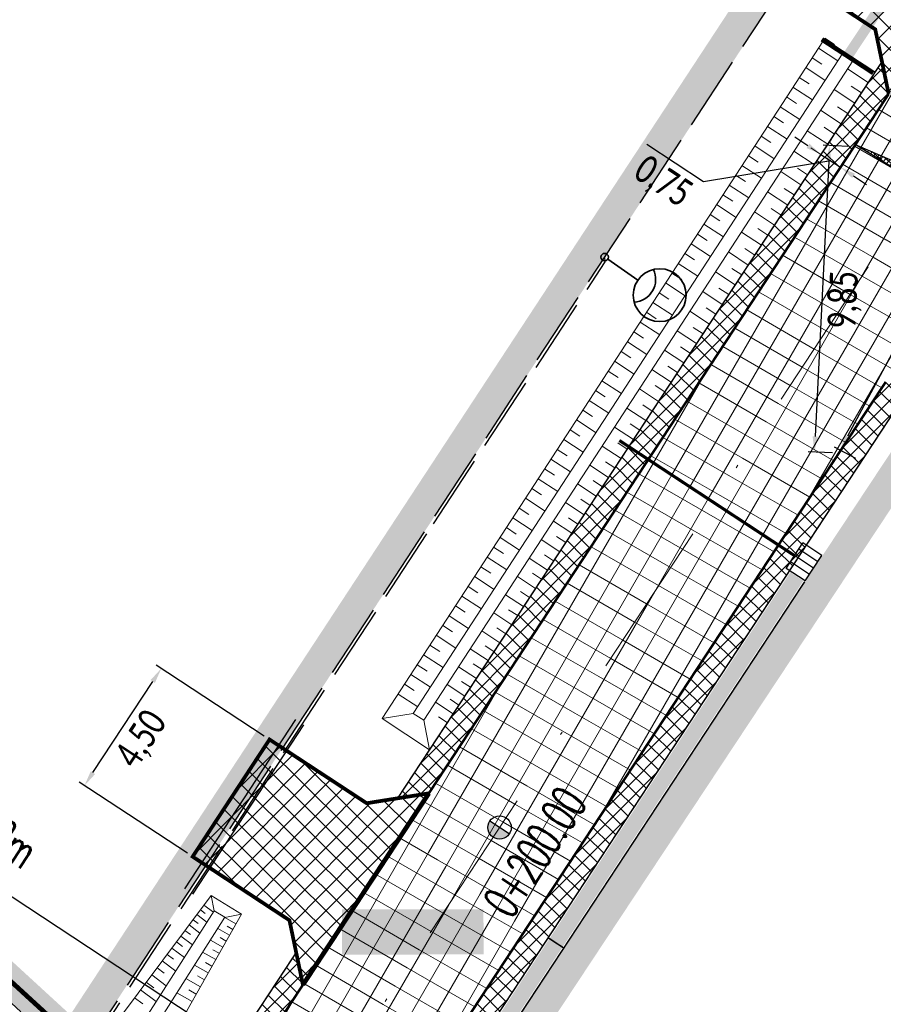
# Model space of a CAD drawing. Header units: metres. Extents: x 7443078 to 7443628, y 5636807 to 5637202.
# Tile 4 of 25: x 7443322 to 7443349, y 5636953 to 5636985. Entities that reach past the tile are written whole.
import ezdxf

# ---------------------------------------------------------------- set-up
doc = ezdxf.new("R2010")
doc.units = ezdxf.units.M
for name, pattern in [('1', [0]), ('1_OTKJ', [2, 1.5, -0.5]), ('1_OTWM', [1, 0.5, -0.5]), ('4', [2.5, 1.5, -1]), ('ACAD_ISO02W100', [15, 12, -3]), ('ACAD_ISO12W100', [21, 12, -3, 0, -3, 0, -3]), ('AUSGEZOGEN', [0]), ('CENTER2', [1.125, 0.75, -0.125, 0.125, -0.125]), ('DASHED2', [0.375, 0.25, -0.125]), ('GUZ', [1, 0.5, -0.5]), ('Os drogi', [25.4, 12.7, -6.35, 0, -6.35])]:
    doc.linetypes.add(name, pattern=pattern)
doc.layers.get('Defpoints').update_dxf_attribs({"true_color": 0x999999})
for name, color, linetype in [('_kan_deszcz', 32, 'Continuous'), ('_LINIA PODZIAŁOWA', 5, 'Continuous'), ('H_zjazdy', 21, 'Continuous'), ('K_kraweżnika_najazdowy', 7, 'Continuous'), ('K_krawędź pobocza', 7, 'Continuous'), ('K_opis osi', 7, 'Continuous'), ('K_pkt charakter', 7, 'Continuous'), ('K_pobocze', 32, 'Continuous'), ('K_Przepust', 162, 'Continuous'), ('K_rama zjazdu', 7, 'Continuous'), ('K_Skarpa', 7, 'Continuous'), ('K_spadki poprzeczne', 175, 'Continuous'), ('K_wymiar', 7, 'Continuous'), ('KRAWEDZ_JEZDNI', 2, 'Continuous')]:
    doc.layers.add(name, color=color, linetype=linetype)
for name, color, linetype, lineweight in [('ELEKTRYKA', 1, '4', 30), ('K_usuń', 1, 'Continuous', 70), ('Proj_EN_trasa', 1, 'ACAD_ISO02W100', 30), ('Rury', 5, 'Continuous', 30), ('wpusty_proj', 107, 'GUZ', 30)]:
    doc.layers.add(name, color=color, linetype=linetype, lineweight=lineweight)
doc.layers.add('H_jezdnia', color=7, linetype='Continuous', true_color=0xd4d4d4)
doc.layers.add('KRAWĘŻNIK', color=7, linetype='Continuous', lineweight=50, true_color=0x999999)
doc.styles.add('MAT', font='simplex.shx', dxfattribs={"width": 0.6})
doc.styles.add('sytuacja 500 opisy', font='calibri.ttf', dxfattribs={"width": 0.75, "height": 0.9})
doc.dimstyles.new('wymiarowanie sytuacja 500', dxfattribs={"dimtxt": 0.9, "dimasz": 0.5, "dimexe": 0.2, "dimexo": 0.2, "dimgap": 0.2, "dimtad": 4, "dimlfac": -1, "dimzin": 1, "dimtxsty": 'sytuacja 500 opisy', "dimcen": 0.5, "dimadec": 4, "dimazin": 1, "dimtfac": 1, "dimtmove": 1, "dimatfit": 3, "dimfxl": 0.2, "dimlwd": -1, "dimlwe": -1, "dimarcsym": 0})
pattern_1 = [(59.99999999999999, (0, 0), (-0.6049187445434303, 0.34925), []), (150, (0, 0), (-0.34925, -0.6049187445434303), [])]
pattern_2 = [(45.09999999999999, (0, 0), (-0.2473876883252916, 0.2465256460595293), []), (135.1, (0, 0), (-0.2465256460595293, -0.2473876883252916), [])]
pattern_3 = [(45.23201079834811, (0, 0), (-0.3381204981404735, 0.3353931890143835), []), (135.2320107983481, (0, 0), (-0.3353931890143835, -0.3381204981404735), [])]

# ---------------------------------------------------------------- blocks, each defined once
blk = doc.blocks.new('A$C741C1613')
at = {"layer": 'wpusty_proj', "linetype": 'Continuous'}
for p, q in [((5.653128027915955e-07, 0.2160873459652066), (0.2881192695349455, 1.380985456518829)), ((0.2881192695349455, 1.380985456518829), (1.161792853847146, 1.164896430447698)), ((0.1440599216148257, 0.7985364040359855), (1.017733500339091, 0.5824473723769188)), ((0.2160895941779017, 1.089760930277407), (1.089763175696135, 0.8736719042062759)), ((0.8736741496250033, -1.680105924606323e-06), (1.161792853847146, 1.164896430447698)), ((0.07203024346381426, 0.507311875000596), (0.9457038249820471, 0.2912228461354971)), ((5.653128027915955e-07, 0.2160873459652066), (0.8736741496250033, -1.680105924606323e-06))]:
    blk.add_line(p, q, dxfattribs=at)
blk = doc.blocks.new('A$C564E6846')
at = {"layer": 'KRAWEDZ_JEZDNI', "rotation": 11.48226898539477}
blk.add_blockref('A$C741C1613', (0.0430131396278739, -0.1739158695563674), dxfattribs=at)
blk = doc.blocks.new('kilometraz')
at = {"linetype": 'ByBlock', "lineweight": -2}
blk.add_hatch(color=0, dxfattribs=at).paths.add_polyline_path([(0, -0.5, 0.4142135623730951), (0.5, 0, 0.4142135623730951), (0, 0.5)])
at = {"color": 0, "linetype": 'ByBlock', "lineweight": -2}
blk.add_line((0, 0.5), (0, -0.5), dxfattribs=at)
blk.add_circle((0, 0), 0.5, dxfattribs=at)
blk = doc.blocks.new('LATARNIAA')
at = {"layer": 'ELEKTRYKA', "linetype": '1', "lineweight": 35}
blk.add_lwpolyline([(7453534.790034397, 5581339.036248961), (7453535.455552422, 5581338.367791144)], dxfattribs=at)
for centre, radius in [((7453534.722882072, 5581339.103697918), 0.09517771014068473), ((7453535.935633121, 5581337.885589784), 0.680437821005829)]:
    blk.add_circle(centre, radius, dxfattribs=at)
blk.add_arc((7453535.325898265, 5581338.41324375), 0.5923903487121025, 263.4105708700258, 14.84474109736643, dxfattribs=at)
blk = doc.blocks.new('*D913')
at = {"layer": 'Defpoints', "color": 0, "lineweight": 13, "transparency": 16777216}
for p in [(7443326.254180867, 5636963.828064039), (7443329.729895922, 5636961.54776228), (7443327.261423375, 5636957.785230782)]:
    blk.add_point(p, dxfattribs=at)
at = {"layer": 'K_wymiar', "color": 0, "transparency": 16777216}
for p, q in [((7443329.5626723, 5636961.657472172), (7443326.086957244, 5636963.93777393)), ((7443324.059983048, 5636960.483591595), (7443325.97990614, 5636963.410004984)), ((7443327.094199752, 5636957.894940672), (7443323.618484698, 5636960.175242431))]:
    blk.add_line(p, q, dxfattribs=at)
at = {"layer": 'K_wymiar', "color": 0, "lineweight": 13, "transparency": 16777216}
for points in [[(7443325.910229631, 5636963.455717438), (7443326.049582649, 5636963.364292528), (7443326.254180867, 5636963.828064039)], [(7443323.990306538, 5636960.529304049), (7443324.129659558, 5636960.43787914), (7443323.78570832, 5636960.06553254)]]:
    blk.add_solid(points, dxfattribs=at)
at = {"layer": 'K_wymiar', "color": 0, "lineweight": 13, "transparency": 16777216, "insert": (7443325.651117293, 5636961.532706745), "char_height": 0.9, "attachment_point": 5, "rotation": 56.7324436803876, "style": 'sytuacja 500 opisy'}
blk.add_mtext('4,50', dxfattribs=at)
blk = doc.blocks.new('*D924')
at = {"layer": 'Defpoints', "color": 0, "lineweight": 13, "transparency": 16777216}
for p in [(7443317.078333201, 5636954.638149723), (7443325.844370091, 5636946.443236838)]:
    blk.add_point(p, dxfattribs=at)
at = {"layer": 'K_wymiar', "color": 0, "transparency": 16777216}
blk.add_line((7443314.420727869, 5636957.122607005), (7443325.479118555, 5636946.784691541), dxfattribs=at)
at = {"layer": 'K_wymiar', "color": 0, "lineweight": 13, "transparency": 16777216}
blk.add_solid([(7443325.536027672, 5636946.845566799), (7443325.422209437, 5636946.723816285), (7443325.844370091, 5636946.443236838)], dxfattribs=at)
at = {"layer": 'K_wymiar', "color": 0, "lineweight": 13, "transparency": 16777216, "insert": (7443315.100453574, 5636955.453790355), "char_height": 0.9, "attachment_point": 5, "rotation": 316.92858513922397, "style": 'sytuacja 500 opisy'}
blk.add_mtext('R12,00', dxfattribs=at)
blk = doc.blocks.new('*D942')
at = {"layer": 'Defpoints', "color": 0, "lineweight": 13, "transparency": 16777216}
for p in [(7443347.870404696, 5636980.99338416), (7443348.497084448, 5636980.581349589), (7443348.065674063, 5636979.925200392)]:
    blk.add_point(p, dxfattribs=at)
at = {"layer": 'K_wymiar', "color": 0, "transparency": 16777216}
for p, q in [((7443343.666073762, 5636979.453254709), (7443341.842419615, 5636980.652285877)), ((7443347.021207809, 5636980.611924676), (7443346.603421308, 5636980.886614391)), ((7443347.760528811, 5636980.82626956), (7443347.329118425, 5636980.170120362)), ((7443347.438994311, 5636980.337234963), (7443348.065674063, 5636979.925200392)), ((7443347.438994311, 5636980.337234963), (7443348.065674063, 5636979.925200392)), ((7443348.387208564, 5636980.414234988), (7443347.955798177, 5636979.758085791)), ((7443347.752334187, 5636980.131217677), (7443343.666073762, 5636979.453254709)), ((7443348.483460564, 5636979.650510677), (7443348.901247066, 5636979.375820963))]:
    blk.add_line(p, q, dxfattribs=at)
at = {"layer": 'K_wymiar', "color": 0, "lineweight": 13, "transparency": 16777216}
for points in [[(7443347.066989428, 5636980.681555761), (7443346.97542619, 5636980.542293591), (7443347.438994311, 5636980.337234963)], [(7443348.529242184, 5636979.720141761), (7443348.437678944, 5636979.580879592), (7443348.065674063, 5636979.925200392)]]:
    blk.add_solid(points, dxfattribs=at)
at = {"layer": 'K_wymiar', "color": 0, "lineweight": 13, "transparency": 16777216, "insert": (7443342.339528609, 5636979.422009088), "char_height": 0.9, "attachment_point": 5, "rotation": 326.675550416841, "style": 'sytuacja 500 opisy'}
blk.add_mtext('0,75', dxfattribs=at)
blk = doc.blocks.new('*D943')
at = {"layer": 'Defpoints', "color": 0, "lineweight": 13, "transparency": 16777216}
for p in [(7443348.497084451, 5636980.581349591), (7443347.227887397, 5636970.781351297), (7443348.012204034, 5636970.74269765)]:
    blk.add_point(p, dxfattribs=at)
at = {"layer": 'K_wymiar', "color": 0, "transparency": 16777216}
for p, q in [((7443348.297326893, 5636980.591194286), (7443347.513010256, 5636980.629847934)), ((7443347.688156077, 5636980.120609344), (7443347.252499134, 5636971.280745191)), ((7443347.812446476, 5636970.752542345), (7443347.028129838, 5636970.791195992))]:
    blk.add_line(p, q, dxfattribs=at)
at = {"layer": 'K_wymiar', "color": 0, "lineweight": 13, "transparency": 16777216}
for points in [[(7443347.604923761, 5636980.1247113), (7443347.771388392, 5636980.116507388), (7443347.712767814, 5636980.620003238)], [(7443347.169266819, 5636971.284847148), (7443347.33573145, 5636971.276643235), (7443347.227887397, 5636970.781351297)]]:
    blk.add_solid(points, dxfattribs=at)
at = {"layer": 'K_wymiar', "color": 0, "lineweight": 13, "transparency": 16777216, "insert": (7443348.224297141, 5636975.663519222), "char_height": 0.9, "attachment_point": 5, "rotation": 87.17856246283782, "style": 'sytuacja 500 opisy'}
blk.add_mtext('9,85', dxfattribs=at)
blk = doc.blocks.new('*D944')
at = {"layer": 'Defpoints', "color": 0, "lineweight": 13, "transparency": 16777216}
for p in [(7443352.674949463, 5636977.834452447), (7443348.05397116, 5636970.84417132), (7443348.736291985, 5636970.478815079)]:
    blk.add_point(p, dxfattribs=at)
at = {"layer": 'K_wymiar', "color": 0, "transparency": 16777216}
for p, q in [((7443352.498634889, 5636977.928862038), (7443351.816314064, 5636978.294218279)), ((7443351.75660466, 5636977.759022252), (7443348.289995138, 5636971.284957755)), ((7443348.55997741, 5636970.57322467), (7443347.877656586, 5636970.938580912))]:
    blk.add_line(p, q, dxfattribs=at)
at = {"layer": 'K_wymiar', "color": 0, "lineweight": 13, "transparency": 16777216}
for points in [[(7443351.683140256, 5636977.798359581), (7443351.830069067, 5636977.719684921), (7443351.992628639, 5636978.199808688)], [(7443348.216530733, 5636971.324295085), (7443348.363459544, 5636971.245620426), (7443348.05397116, 5636970.84417132)]]:
    blk.add_solid(points, dxfattribs=at)
at = {"layer": 'K_wymiar', "color": 0, "lineweight": 13, "transparency": 16777216, "insert": (7443350.688785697, 5636974.165648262), "char_height": 0.9, "attachment_point": 5, "rotation": 61.83268390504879, "style": 'sytuacja 500 opisy'}
blk.add_mtext('8,34', dxfattribs=at)

msp = doc.modelspace()

# ---------------------------------------------------------------- hatches: boundary and pattern name
at = {"layer": 'H_jezdnia', "linetype": 'Continuous', "lineweight": 9, "true_color": 0xababab}
h = msp.add_hatch(dxfattribs=at)
h.set_pattern_fill('ANSI37', color=253, scale=0.22, angle=15)
h.set_pattern_definition(pattern_1)
h.paths.add_polyline_path([(7443313.263098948, 5636931.539085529), (7443310.411621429, 5636936.385256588), (7443304.615641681, 5636927.218438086, -0.1505153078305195), (7443299.026160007, 5636922.431657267, -0.3180919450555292), (7443293.37166603, 5636923.616416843, -0.05286613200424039), (7443297.960965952, 5636913.038091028, -0.3102964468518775), (7443300.977768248, 5636917.828126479, 0.151131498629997), (7443308.841751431, 5636924.546360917)])
h.paths.add_polyline_path([(7443397.555639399, 5637064.373281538), (7443402.157944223, 5637062.407361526), (7443408.486364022, 5637075.623010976), (7443403.681386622, 5637077.165689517)])
h = msp.add_hatch(dxfattribs=at)
h.set_pattern_fill('ANSI37', color=253, scale=0.22, angle=15)
h.set_pattern_definition(pattern_1)
edge = h.paths.add_edge_path()
edge.add_line((7443386.609365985, 5637041.919301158), (7443388.828781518, 5637040.768564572))
edge.add_arc((7443060.213087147, 5637211.909899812), 370.509961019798, 325.82849916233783, 332.4897354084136, ccw=False)
edge.add_arc((7443656.618605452, 5636807.026647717), 350.3436927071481, 145.8284991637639, 147.5226016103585)
edge.add_line((7443361.067499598, 5636995.149604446), (7443353.651347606, 5636983.870084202))
edge.add_line((7443353.651347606, 5636983.870084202), (7443343.983600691, 5636969.166023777))
edge.add_line((7443343.983600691, 5636969.166023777), (7443341.894668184, 5636970.539472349))
edge.add_line((7443341.894668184, 5636970.539472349), (7443349.612810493, 5636982.278301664))
edge.add_line((7443349.612810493, 5636982.278301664), (7443360.356456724, 5636998.618740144))
edge.add_line((7443360.356456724, 5636998.618740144), (7443366.591772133, 5637008.102279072))
edge.add_arc((7443060.311174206, 5637212.697114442), 368.3298132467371, 326.2571547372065, 329.6503770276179)
edge.add_arc((7443089.760635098, 5637195.45400652), 334.2036426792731, 329.6503770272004, 332.6513030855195)
h = msp.add_hatch(dxfattribs=at)
h.set_pattern_fill('ANSI37', color=253, scale=0.22, angle=15)
h.set_pattern_definition(pattern_1)
h.paths.add_polyline_path([(7443372.650090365, 5637008.215437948, 0.02584247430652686), (7443391.056728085, 5637039.634282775), (7443388.833047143, 5637040.776791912, -0.02583594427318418), (7443370.561157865, 5637009.58888653), (7443343.983600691, 5636969.166023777), (7443346.072533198, 5636967.792575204)])
h = msp.add_hatch(dxfattribs=at)
h.set_pattern_fill('ANSI37', color=253, scale=0.22, angle=15)
h.set_pattern_definition(pattern_1)
h.paths.add_polyline_path([(7443343.983600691, 5636969.166023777), (7443341.894668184, 5636970.539472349), (7443334.846174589, 5636959.819138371), (7443334.022082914, 5636958.56579684), (7443335.984774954, 5636957.000291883)])
h = msp.add_hatch(dxfattribs=at)
h.set_pattern_fill('ANSI37', color=253, scale=0.22, angle=15)
h.set_pattern_definition(pattern_1)
h.paths.add_polyline_path([(7443346.072533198, 5636967.792575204), (7443343.983600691, 5636969.166023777), (7443335.984774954, 5636957.000291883), (7443337.947444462, 5636955.434804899)])
h = msp.add_hatch(dxfattribs=at)
h.set_pattern_fill('ANSI37', color=253, scale=0.22, angle=15)
h.set_pattern_definition(pattern_1)
h.paths.add_polyline_path([(7443335.984774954, 5636957.000291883), (7443334.022082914, 5636958.56579684), (7443327.060664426, 5636947.97834017, -0.09565250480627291), (7443323.863972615, 5636944.740922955), (7443329.220668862, 5636941.734426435), (7443329.497952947, 5636941.771884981, -0.1809106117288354), (7443331.363055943, 5636949.970935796)])
h = msp.add_hatch(dxfattribs=at)
h.set_pattern_fill('ANSI37', color=253, scale=0.22, angle=15)
h.set_pattern_definition(pattern_1)
h.paths.add_polyline_path([(7443333.45198845, 5636948.597487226), (7443337.947444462, 5636955.434804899), (7443335.984774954, 5636957.000291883), (7443331.363055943, 5636949.970935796, 0.1854809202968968), (7443329.528226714, 5636941.561806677), (7443332.566958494, 5636939.856289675, -0.2450967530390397)])
at = {"layer": 'H_zjazdy', "linetype": 'Continuous', "lineweight": 9, "true_color": 0xff6666}
h = msp.add_hatch(dxfattribs=at)
h.set_pattern_fill('ANSI37', color=11, scale=0.15, angle=0.2320107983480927)
h.set_pattern_definition(pattern_3)
h.paths.add_polyline_path([(7443353.737253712, 5636988.551331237), (7443351.649930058, 5636988.11783451), (7443348.512197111, 5636990.176397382), (7443346.043724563, 5636986.413865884), (7443349.18145751, 5636984.355303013), (7443349.612810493, 5636982.278301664)])
h = msp.add_hatch(dxfattribs=at)
h.set_pattern_fill('ANSI37', color=11, scale=0.15, angle=0.2320107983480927)
h.set_pattern_definition(pattern_3)
h.paths.add_polyline_path([(7443334.022082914, 5636958.56579684), (7443332.849448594, 5636959.501126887), (7443329.729895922, 5636961.547762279), (7443327.261423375, 5636957.785230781), (7443330.369944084, 5636955.741414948), (7443330.803004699, 5636953.669976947)])
h = msp.add_hatch(dxfattribs=at)
h.set_pattern_fill('ANSI37', color=11, scale=0.15, angle=0.2320107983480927)
h.set_pattern_definition(pattern_3)
h.paths.add_polyline_path([(7443334.846174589, 5636959.819138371), (7443332.849448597, 5636959.501126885), (7443334.022082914, 5636958.56579684)])
at = {"layer": 'K_spadki poprzeczne', "lineweight": 5}
h = msp.add_hatch(dxfattribs=at)
h.set_pattern_fill('ANSI37', color=256, scale=0.03749999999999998, angle=454.8195828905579)
h.set_pattern_definition([(139.8195828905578, (9635096.729740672, 1481679.300698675), (-0.07681871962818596, -0.09096572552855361), []), (229.8195828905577, (9635096.729740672, 1481679.300698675), (0.09096572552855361, -0.07681871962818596), [])])
h.paths.add_polyline_path([(7443352.800993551, 5636978.029636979), (7443348.539750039, 5636980.660543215), (7443353.211231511, 5636978.628812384)])
at = {"layer": 'K_usuń', "linetype": 'ByBlock', "lineweight": 13}
h = msp.add_hatch(dxfattribs=at)
h.set_pattern_fill('ANSI37', color=34, scale=0.11, angle=0.1)
h.set_pattern_definition(pattern_2)
h.paths.add_polyline_path([(7443397.555639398, 5637064.373281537), (7443396.865293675, 5637064.668169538), (7443393.795990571, 5637058.25853883), (7443394.794195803, 5637058.606554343)])
edge = h.paths.add_edge_path()
edge.add_line((7443391.548737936, 5637051.829066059), (7443391.176277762, 5637052.787788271))
edge.add_line((7443391.176277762, 5637052.787788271), (7443390.852920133, 5637052.112520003))
edge.add_arc((7443078.110606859, 5637201.871686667), 346.7500000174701, 332.59341924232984, 334.41219594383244, ccw=False)
edge.add_line((7443385.942261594, 5637042.262053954), (7443386.609365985, 5637041.919301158))
edge.add_arc((7443078.11060685, 5637201.871686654), 347.5000000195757, 332.5938786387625, 334.419593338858)
edge = h.paths.add_edge_path()
edge.add_line((7443402.848289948, 5637062.112473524), (7443402.157944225, 5637062.407361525))
edge.add_line((7443402.157944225, 5637062.407361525), (7443399.157972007, 5637056.142514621))
edge.add_arc((7443401.863745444, 5637054.846833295), 2.999999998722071, 154.4121959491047, 222.6076734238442)
edge.add_line((7443399.655726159, 5637052.815909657), (7443400.025442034, 5637053.549474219))
edge.add_arc((7443401.863745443, 5637054.846833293), 2.249999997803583, 154.4121959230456, 215.2120412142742, ccw=False)
edge.add_line((7443399.834415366, 5637055.818594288), (7443402.848289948, 5637062.112473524))
edge = h.paths.add_edge_path()
edge.add_arc((7443401.863745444, 5637054.846833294), 2.249999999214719, 215.212041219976, 228.5528184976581, ccw=False)
edge.add_line((7443400.025442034, 5637053.549474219), (7443399.655726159, 5637052.815909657))
edge.add_arc((7443401.863745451, 5637054.8468333), 3.000000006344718, 222.6076734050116, 228.55281845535)
edge.add_line((7443399.877957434, 5637052.598134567), (7443404.493860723, 5637048.521908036))
edge.add_line((7443404.493860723, 5637048.521908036), (7443404.990307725, 5637049.084082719))
edge.add_line((7443404.990307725, 5637049.084082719), (7443400.374404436, 5637053.160309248))
edge = h.paths.add_edge_path()
edge.add_arc((7443397.590690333, 5637045.946299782), 3.000000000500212, 48.55281850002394, 87.8285391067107)
edge.add_line((7443397.704360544, 5637048.944145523), (7443397.31915902, 5637048.17985541))
edge.add_arc((7443397.590690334, 5637045.946299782), 2.249999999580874, 48.552818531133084, 96.9313826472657, ccw=False)
edge.add_line((7443399.080031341, 5637047.63282383), (7443401.681847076, 5637045.335204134))
edge.add_line((7443401.681847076, 5637045.335204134), (7443402.178084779, 5637045.897563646))
edge.add_line((7443402.178084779, 5637045.897563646), (7443399.576478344, 5637048.194998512))
edge = h.paths.add_edge_path()
edge.add_line((7443397.31915902, 5637048.17985541), (7443397.704360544, 5637048.944145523))
edge.add_arc((7443397.590690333, 5637045.946299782), 3.000000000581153, 87.8285391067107, 153.9848566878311)
edge.add_arc((7443078.110606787, 5637201.871686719), 352.5000001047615, 332.59689130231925, 333.98485669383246, ccw=False)
edge.add_line((7443391.056728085, 5637039.634282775), (7443391.723832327, 5637039.291530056))
edge.add_arc((7443078.110606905, 5637201.87168662), 353.249999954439, 332.5973358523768, 333.9848566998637)
edge.add_arc((7443397.590690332, 5637045.946299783), 2.249999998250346, 96.93138257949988, 153.9848566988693, ccw=False)
edge = h.paths.add_edge_path()
edge.add_line((7443391.723832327, 5637039.291530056), (7443391.056728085, 5637039.634282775))
edge.add_arc((7443078.110606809, 5637201.871686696), 352.5000000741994, 331.33652329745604, 332.59689130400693, ccw=False)
edge.add_line((7443387.412473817, 5637032.790034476), (7443387.706148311, 5637031.765357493))
edge.add_arc((7443078.110606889, 5637201.871686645), 353.249999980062, 331.2135396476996, 332.5973358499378)
edge = h.paths.add_edge_path()
edge.add_line((7443386.609365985, 5637041.919301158), (7443385.942261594, 5637042.262053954))
edge.add_line((7443385.942261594, 5637042.262053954), (7443385.684096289, 5637041.719724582))
edge.add_line((7443385.684096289, 5637041.719724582), (7443385.655158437, 5637041.709545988))
edge.add_arc((7443078.110606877, 5637201.871686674), 346.7500000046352, 331.8681666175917, 332.49053464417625, ccw=False)
edge.add_line((7443383.897308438, 5637038.378397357), (7443384.913533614, 5637038.690149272))
edge.add_arc((7443078.110606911, 5637201.871686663), 347.4999999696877, 331.992498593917, 332.5938786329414)
edge = h.paths.add_edge_path()
edge.add_line((7443384.791705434, 5637026.56547945), (7443383.758641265, 5637026.271205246))
edge.add_arc((7443078.110606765, 5637201.871686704), 352.5000001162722, 327.448700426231, 330.12183113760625, ccw=False)
edge.add_line((7443375.236395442, 5637012.207468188), (7443375.447230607, 5637011.145456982))
edge.add_arc((7443078.110606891, 5637201.871686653), 353.2499999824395, 327.3219052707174, 330.2466881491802)
h.paths.add_polyline_path([(7443372.154041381, 5637006.095800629), (7443371.114507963, 5637005.879909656), (7443368.735511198, 5637002.261598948), (7443368.950973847, 5637001.224127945)])
h.paths.add_polyline_path([(7443365.658784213, 5636996.216905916), (7443364.619250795, 5636996.001014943), (7443353.649056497, 5636979.291239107), (7443353.860609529, 5636978.272593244)])
h.paths.add_polyline_path([(7443359.981897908, 5636998.049058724), (7443359.76643526, 5636999.086529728), (7443352.697720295, 5636988.335440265), (7443353.737253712, 5636988.551331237)])
h.paths.add_polyline_path([(7443350.551226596, 5636973.239221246), (7443349.517484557, 5636973.032138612), (7443337.947444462, 5636955.434804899), (7443338.536245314, 5636954.965158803)])
edge = h.paths.add_edge_path()
edge.add_line((7443373.290336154, 5637018.499994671), (7443373.030973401, 5637019.505187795))
edge.add_arc((7443078.110605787, 5637201.871687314), 346.7500012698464, 326.6755503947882, 328.2690757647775, ccw=False)
edge.add_line((7443367.845545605, 5637011.374369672), (7443363.066807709, 5637004.106197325))
edge.add_line((7443363.066807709, 5637004.106197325), (7443364.106341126, 5637004.322088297))
edge.add_line((7443364.106341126, 5637004.322088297), (7443368.472225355, 5637010.962335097))
edge.add_arc((7443078.110604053, 5637201.87168841), 347.5000033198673, 326.6755504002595, 328.1506032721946)
h = msp.add_hatch(dxfattribs=at)
h.set_pattern_fill('ANSI37', color=34, scale=0.11, angle=0.1)
h.set_pattern_definition(pattern_2)
h.paths.add_polyline_path([(7443376.2073025, 5637024.744832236), (7443381.037313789, 5637033.116555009), (7443381.32079178, 5637032.107633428), (7443377.072499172, 5637024.976379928)])
h.paths.add_polyline_path([(7443349.612810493, 5636982.278301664), (7443341.894668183, 5636970.53947235), (7443341.267988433, 5636970.95150692), (7443349.397314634, 5636983.315722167)])
edge = h.paths.add_edge_path()
edge.add_line((7443334.673855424, 5636928.98067876), (7443334.60519483, 5636930.039114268))
edge.add_line((7443334.60519483, 5636930.039114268), (7443328.551986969, 5636935.300434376))
edge.add_arc((7443322.337687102, 5636928.114860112), 9.500000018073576, 49.14576804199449, 79.9782161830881)
edge.add_line((7443323.990901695, 5636937.469905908), (7443324.21495465, 5636936.838721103))
edge.add_line((7443324.21495465, 5636936.838721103), (7443324.69447638, 5636936.748821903))
edge.add_line((7443324.69447638, 5636936.748821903), (7443324.657526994, 5636936.551734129))
edge.add_arc((7443322.337712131, 5636928.114925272), 8.749930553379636, 48.8691547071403, 74.62569069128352, ccw=False)
edge.add_arc((7443495.778205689, 5637126.717561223), 254.9252708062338, 228.8691547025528, 229.0877912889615)
edge.add_arc((7443191.735698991, 5636775.872381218), 209.3313244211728, 48.86915469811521, 49.087791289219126, ccw=False)
edge.add_line((7443329.429831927, 5636933.542699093), (7443334.673855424, 5636928.98067876))
h = msp.add_hatch(dxfattribs=at)
h.set_pattern_fill('ANSI37', color=34, scale=0.11, angle=0.1)
h.set_pattern_definition(pattern_2)
h.paths.add_polyline_path([(7443341.894668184, 5636970.539472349), (7443341.267988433, 5636970.95150692), (7443333.8436017, 5636959.659462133), (7443334.846174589, 5636959.819138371)])
h.paths.add_polyline_path([(7443327.060664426, 5636947.97834017), (7443330.803004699, 5636953.669976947), (7443330.586458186, 5636954.705773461), (7443326.435395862, 5636948.392520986, -0.1039722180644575), (7443323.128652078, 5636945.153628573), (7443323.863972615, 5636944.740922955, 0.09565250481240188)])
h.paths.add_polyline_path([(7443323.863972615, 5636944.740922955), (7443323.128652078, 5636945.153628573, -0.0395537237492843), (7443321.559594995, 5636944.319196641), (7443321.811040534, 5636943.610843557, 0.0489381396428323)])
h.paths.add_polyline_path([(7443323.703375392, 5636936.757625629), (7443323.735432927, 5636936.928620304), (7443324.214954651, 5636936.838721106), (7443323.990901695, 5636937.469905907, 0.3143857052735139), (7443314.128092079, 5636932.895294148), (7443313.306808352, 5636931.608215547), (7443313.73728368, 5636930.88564509), (7443314.776218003, 5636932.517891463, -0.3093948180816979)])
edge = h.paths.add_edge_path()
edge.add_line((7443312.242481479, 5636938.753312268), (7443312.302298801, 5636939.868928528))
edge.add_arc((7443322.739166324, 5636928.749832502), 15.25000000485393, 133.1872408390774, 146.5974814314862)
edge.add_line((7443310.008105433, 5636937.145223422), (7443310.436972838, 5636936.425351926))
edge.add_line((7443310.436972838, 5636936.425351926), (7443310.483448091, 5636936.498856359))
edge.add_arc((7443322.73916632, 5636928.749832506), 14.49999999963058, 136.3781898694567, 147.6957234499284, ccw=False)
edge = h.paths.add_edge_path()
edge.add_line((7443317.330851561, 5636943.008606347), (7443318.635848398, 5636942.657124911))
edge.add_arc((7443322.73916632, 5636928.749832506), 14.49999999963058, 102.33436391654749, 106.4385858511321, ccw=False)
edge.add_arc((7443317.078333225, 5636954.638149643), 11.9999999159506, 282.3343638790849, 293.2280774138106)
edge.add_line((7443321.811040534, 5636943.610843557), (7443321.559594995, 5636944.319196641))
edge.add_arc((7443317.078333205, 5636954.638149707), 11.24999998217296, 282.334363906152, 293.47409387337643, ccw=False)
edge.add_arc((7443322.739166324, 5636928.749832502), 15.25000000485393, 102.334363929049, 110.7716024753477)
h = msp.add_hatch(dxfattribs=at)
h.set_pattern_fill('ANSI37', color=34, scale=0.11, angle=0.1)
h.set_pattern_definition([(45.09999999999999, (0, 0), (-0.2473876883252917, 0.2465256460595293), []), (135.1, (0, 0), (-0.2465256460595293, -0.2473876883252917), [])])
h.paths.add_polyline_path([(7443338.536245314, 5636954.965158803), (7443337.947444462, 5636955.434804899), (7443333.45198845, 5636948.597487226, 0.2450967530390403), (7443332.566958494, 5636939.856289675), (7443333.906046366, 5636939.104713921), (7443333.721067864, 5636939.478215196), (7443333.763791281, 5636939.499374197, -0.2600420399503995), (7443334.437071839, 5636948.730562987)])

# ---------------------------------------------------------------- linework, layer by layer
at = {"layer": '_kan_deszcz', "color": 7, "linetype": 'Os drogi', "lineweight": 9, "ltscale": 0.4, "flags": 128}
msp.add_lwpolyline([(7443612.1023176, 5637008.06121809), (7443592.59525582, 5636981.422275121, -0.02418699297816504), (7443577.387538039, 5636962.632595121), (7443464.637599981, 5636836.336237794, -0.4118223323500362), (7443446.361801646, 5636835.225649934), (7443333.471732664, 5636934.361613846, -0.3740638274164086), (7443331.363055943, 5636949.970935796), (7443370.561157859, 5637009.588886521, 0.03377031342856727), (7443393.784174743, 5637050.70886534), (7443416.899300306, 5637098.980219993, 0.06554346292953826), (7443420.141300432, 5637108.906286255), (7443420.177128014, 5637109.097954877, -0.1259941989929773), (7443425.408854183, 5637120.343039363), (7443435.002584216, 5637132.0592004)], format="xyb", dxfattribs=at)
at = {"layer": '_LINIA PODZIAŁOWA', "color": 2, "linetype": 'AUSGEZOGEN', "ltscale": 0.25, "const_width": 1, "flags": 128}
for points in [[(7443425.492115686, 5637136.007337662), (7443436.85, 5637125.32), (7443438.99, 5637124.65), (7443440.536567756, 5637123.532578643), (7443449.59, 5637117.07), (7443446.16, 5637117.16), (7443429.43, 5637106.75), (7443427.09, 5637104.42), (7443424.03, 5637100.69), (7443420.04027099, 5637092.630587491), (7443414.05, 5637080.53), (7443407.29333105, 5637066.200209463), (7443401.14, 5637053.15), (7443398.47, 5637047.5), (7443393, 5637035.89), (7443389.262653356, 5637030.074483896), (7443375.996161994, 5637009.853237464), (7443369.570912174, 5637000.021396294), (7443359.542098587, 5636984.815207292), (7443351.22, 5636972.19), (7443343.36922157, 5636960.321252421), (7443334.26, 5636946.55), (7443334.88, 5636942.08), (7443355.93, 5636923.83), (7443381.05, 5636902.04), (7443431.83, 5636857.99), (7443455.15, 5636837.75), (7443459.41, 5636838.02), (7443478.745520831, 5636859.646036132), (7443491, 5636873.355), (7443500.42, 5636883.9), (7443509.741032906, 5636894.331041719), (7443523.185582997, 5636909.376655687), (7443537.2, 5636925.06), (7443541.2, 5636929.53), (7443561.26, 5636951.97), (7443578.12, 5636970.74), (7443581.409307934, 5636974.52060213), (7443594.962690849, 5636993.02762368), (7443604.96, 5637006.68), (7443604.4, 5637010.02)], [(7443411.354709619, 5637102.189978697), (7443404.00558939, 5637088.034177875), (7443399.034846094, 5637076.807477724), (7443391.993300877, 5637061.869450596), (7443385.45, 5637048), (7443382.51, 5637041.77), (7443378.2, 5637035.16), (7443370.372059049, 5637023.317816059), (7443356.412828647, 5637002.200158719), (7443339.572677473, 5636976.550471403), (7443323.42, 5636951.93)], [(7443295.21, 5636924.73), (7443302.49505247, 5636927.719697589), (7443319.877828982, 5636955.201579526), (7443323.427699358, 5636951.941932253)]]:
    msp.add_lwpolyline(points, dxfattribs=at)
at = {"layer": '_LINIA PODZIAŁOWA', "linetype": 'ACAD_ISO12W100', "ltscale": 0.25, "const_width": 0.15, "flags": 128}
msp.add_lwpolyline([(7443295.21, 5636924.73), (7443302.49505247, 5636927.719697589), (7443319.877828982, 5636955.201579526), (7443323.427699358, 5636951.941932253)], dxfattribs=at)
at = {"layer": 'K_kraweżnika_najazdowy', "color": 0, "linetype": 'DASHED2', "ltscale": 4, "const_width": 0.15}
msp.add_lwpolyline([(7443330.803004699, 5636953.669976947), (7443334.846174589, 5636959.819138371)], dxfattribs=at)
at = {"layer": 'K_krawędź pobocza', "color": 76, "linetype": 'CENTER2', "ltscale": 3, "const_width": 0.08, "flags": 128}
for points in [[(7443334.846174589, 5636959.819138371), (7443349.612810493, 5636982.278301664)], [(7443330.803004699, 5636953.669976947), (7443327.060664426, 5636947.97834017)]]:
    msp.add_lwpolyline(points, dxfattribs=at)
msp.add_lwpolyline([(7443334.647110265, 5636936.686271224, -0.35464991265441), (7443333.45198845, 5636948.597487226), (7443349.517484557, 5636973.032138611)], format="xyb", dxfattribs=at)
at = {"layer": 'K_pkt charakter', "linetype": 'Continuous', "lineweight": -3}
msp.add_line((7443331.363055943, 5636949.970935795), (7443311.713470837, 5636962.890297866), dxfattribs=at)
at = {"layer": 'K_pobocze', "linetype": 'ByBlock', "ltscale": 4, "const_width": 0.05}
for points in [[(7443333.8436017, 5636959.659462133), (7443349.397347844, 5636983.315772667)], [(7443330.586458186, 5636954.70577346), (7443326.433992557, 5636948.390386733)]]:
    msp.add_lwpolyline(points, dxfattribs=at)
msp.add_lwpolyline([(7443335.618952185, 5636936.806736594, -0.3532226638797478), (7443334.43707184, 5636948.730562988), (7443350.551226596, 5636973.239221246)], format="xyb", dxfattribs=at)
at = {"layer": 'K_Przepust', "linetype": 'DASHED2', "lineweight": 5, "ltscale": 3, "const_width": 0.33, "flags": 128}
msp.add_lwpolyline([(7443348.292596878, 5636983.493343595), (7443352.033010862, 5636989.136395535)], dxfattribs=at)
at = {"layer": 'K_Przepust', "const_width": 0.15, "flags": 128}
msp.add_lwpolyline([(7443349.117667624, 5636982.953546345), (7443347.467526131, 5636984.033140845)], dxfattribs=at)
at = {"layer": 'K_Przepust', "linetype": '1_OTKJ', "lineweight": 5, "const_width": 0.1, "flags": 128}
msp.add_lwpolyline([(7443346.589980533, 5636967.452359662), (7443340.964305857, 5636971.151174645)], dxfattribs=at)
at = {"layer": 'K_Przepust', "linetype": '1_OTWM', "lineweight": 5, "const_width": 0.5, "flags": 128}
msp.add_lwpolyline([(7443349.838997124, 5636924.713006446), (7443336.304395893, 5636936.598602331, -0.3740638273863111), (7443334.687743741, 5636948.565749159), (7443346.665582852, 5636966.783320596)], format="xyb", dxfattribs=at)
at = {"layer": 'K_Przepust', "lineweight": 5, "ltscale": 3, "const_width": 0.05, "flags": 128}
msp.add_lwpolyline([(7443350.036952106, 5636924.938425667), (7443336.502350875, 5636936.824021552, -0.3740638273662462), (7443334.938415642, 5636948.40093533), (7443346.915797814, 5636966.617811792)], format="xyb", dxfattribs=at)
msp.add_lwpolyline([(7443338.677820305, 5636955.180485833), (7443339.179164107, 5636954.850858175)], dxfattribs=at)
at = {"layer": 'K_rama zjazdu', "const_width": 0.12, "flags": 128}
for points in [[(7443349.612810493, 5636982.278301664), (7443349.18145751, 5636984.355303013), (7443346.043724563, 5636986.413865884), (7443348.512197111, 5636990.176397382), (7443351.649930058, 5636988.11783451), (7443353.726931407, 5636988.549187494)], [(7443334.846174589, 5636959.819138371), (7443332.849448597, 5636959.501126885), (7443329.729895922, 5636961.547762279), (7443327.261423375, 5636957.785230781), (7443330.369944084, 5636955.741414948), (7443330.805052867, 5636953.660180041)]]:
    msp.add_lwpolyline(points, dxfattribs=at)
at = {"layer": 'K_Skarpa', "lineweight": 9}
for p, q in [((7443333.34632055, 5636962.218436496), (7443347.516765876, 5636984.000926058)), ((7443347.560427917, 5636984.068042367), (7443347.874766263, 5636983.863551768)), ((7443334.347393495, 5636962.381894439), (7443348.144380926, 5636983.590312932)), ((7443347.355937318, 5636983.753704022), (7443347.98461401, 5636983.344722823)), ((7443334.682687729, 5636962.163771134), (7443348.479108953, 5636983.371319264)), ((7443347.151446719, 5636983.439365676), (7443347.465785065, 5636983.234875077)), ((7443349.177537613, 5636982.981509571), (7443348.844150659, 5636983.200743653)), ((7443346.94695612, 5636983.12502733), (7443347.575632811, 5636982.716046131)), ((7443348.958303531, 5636982.648122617), (7443348.293176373, 5636983.085507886)), ((7443346.74246552, 5636982.810688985), (7443347.056803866, 5636982.606198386)), ((7443348.739610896, 5636982.315559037), (7443348.40786899, 5636982.533711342)), ((7443346.537974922, 5636982.496350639), (7443347.166651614, 5636982.087369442)), ((7443348.521458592, 5636981.98381713), (7443347.859613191, 5636982.419044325)), ((7443346.333484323, 5636982.182012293), (7443346.647822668, 5636981.977521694)), ((7443348.303844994, 5636981.652894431), (7443347.973740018, 5636981.869970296)), ((7443346.128993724, 5636981.867673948), (7443346.757670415, 5636981.45869275)), ((7443348.086769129, 5636981.322789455), (7443347.428189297, 5636981.755869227)), ((7443345.720012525, 5636981.238997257), (7443346.348689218, 5636980.83001606)), ((7443345.924503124, 5636981.553335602), (7443346.23884147, 5636981.348845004)), ((7443345.515521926, 5636980.924658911), (7443345.829860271, 5636980.720168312)), ((7443347.654224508, 5636980.665023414), (7443346.998894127, 5636981.095966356)), ((7443347.870229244, 5636980.993499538), (7443347.541753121, 5636981.209504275)), ((7443345.311031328, 5636980.610320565), (7443345.939708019, 5636980.201339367)), ((7443345.106540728, 5636980.29598222), (7443345.420879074, 5636980.091491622)), ((7443347.223814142, 5636980.010502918), (7443346.571717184, 5636980.439319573)), ((7443347.438753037, 5636980.337358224), (7443347.11189773, 5636980.552297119)), ((7443344.902050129, 5636979.981643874), (7443345.53072682, 5636979.572662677)), ((7443344.69755953, 5636979.667305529), (7443345.011897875, 5636979.462814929)), ((7443346.795527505, 5636979.35921195), (7443346.146648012, 5636979.785912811)), ((7443347.009405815, 5636979.684454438), (7443346.684163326, 5636979.898332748)), ((7443344.493068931, 5636979.352967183), (7443345.121745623, 5636978.943985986)), ((7443344.288578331, 5636979.038628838), (7443344.602916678, 5636978.834138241)), ((7443346.369354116, 5636978.711134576), (7443345.723676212, 5636979.135730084)), ((7443346.582177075, 5636979.034772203), (7443346.258539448, 5636979.247595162)), ((7443344.084087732, 5636978.724290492), (7443344.712764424, 5636978.315309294)), ((7443343.879597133, 5636978.409952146), (7443344.193935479, 5636978.205461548)), ((7443345.945283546, 5636978.06625494), (7443345.302791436, 5636978.488755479)), ((7443346.157056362, 5636978.388295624), (7443345.835015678, 5636978.600068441)), ((7443343.675106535, 5636978.095613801), (7443344.303783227, 5636977.686632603)), ((7443343.470615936, 5636977.781275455), (7443343.784954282, 5636977.576784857)), ((7443345.523305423, 5636977.424557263), (7443344.883983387, 5636977.844973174)), ((7443345.734033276, 5636977.745008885), (7443345.413581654, 5636977.955736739)), ((7443343.266125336, 5636977.466937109), (7443343.894802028, 5636977.057955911)), ((7443343.061634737, 5636977.152598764), (7443343.375973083, 5636976.948108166)), ((7443345.10340942, 5636976.786025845), (7443344.467241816, 5636977.204367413)), ((7443345.313097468, 5636977.104896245), (7443344.994227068, 5636977.314584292)), ((7443342.857144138, 5636976.838260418), (7443343.485820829, 5636976.42927922)), ((7443342.652653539, 5636976.523922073), (7443342.966991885, 5636976.319431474)), ((7443344.685585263, 5636976.150645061), (7443344.052556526, 5636976.566922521)), ((7443344.894238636, 5636976.467942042), (7443344.576941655, 5636976.676595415)), ((7443342.448162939, 5636976.209583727), (7443343.076839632, 5636975.800602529)), ((7443342.24367234, 5636975.895245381), (7443342.558010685, 5636975.690754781)), ((7443344.269822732, 5636975.518399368), (7443343.639917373, 5636975.932622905)), ((7443344.477446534, 5636975.834130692), (7443344.161715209, 5636976.041754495)), ((7443342.039181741, 5636975.580907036), (7443342.667858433, 5636975.171925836)), ((7443341.834691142, 5636975.26656869), (7443342.149029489, 5636975.062078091)), ((7443343.85611165, 5636974.889273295), (7443343.229314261, 5636975.301453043)), ((7443344.062710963, 5636975.203446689), (7443343.74853757, 5636975.410046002)), ((7443341.630200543, 5636974.952230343), (7443342.258877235, 5636974.543249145)), ((7443341.425709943, 5636974.637891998), (7443341.740048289, 5636974.433401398)), ((7443343.444441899, 5636974.263251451), (7443342.820737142, 5636974.673397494)), ((7443343.650021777, 5636974.575874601), (7443343.337398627, 5636974.781454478)), ((7443341.221219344, 5636974.323553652), (7443341.849896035, 5636973.914572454)), ((7443341.016728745, 5636974.009215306), (7443341.331067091, 5636973.804724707)), ((7443343.034803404, 5636973.640318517), (7443342.414176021, 5636974.048440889)), ((7443343.239368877, 5636973.951399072), (7443342.928288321, 5636974.155964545)), ((7443340.812238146, 5636973.69487696), (7443341.440914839, 5636973.285895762)), ((7443340.607747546, 5636973.380538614), (7443340.922085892, 5636973.176048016)), ((7443342.627186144, 5636973.020459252), (7443342.009620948, 5636973.426567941)), ((7443342.830742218, 5636973.330004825), (7443342.521196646, 5636973.5335609)), ((7443340.403256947, 5636973.066200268), (7443341.031933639, 5636972.65721907)), ((7443340.198766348, 5636972.751861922), (7443340.513104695, 5636972.547371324)), ((7443342.221580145, 5636972.403658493), (7443341.60706203, 5636972.807763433)), ((7443342.424131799, 5636972.711676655), (7443342.116113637, 5636972.914228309)), ((7443339.994275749, 5636972.437523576), (7443340.622952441, 5636972.028542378)), ((7443339.78978515, 5636972.12318523), (7443340.104123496, 5636971.918694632)), ((7443341.817975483, 5636971.789901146), (7443341.206489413, 5636972.192012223)), ((7443342.019527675, 5636972.096399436), (7443341.713029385, 5636972.297951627)), ((7443339.58529455, 5636971.808846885), (7443340.213971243, 5636971.399865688)), ((7443339.380803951, 5636971.494508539), (7443339.695142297, 5636971.29001794)), ((7443341.416362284, 5636971.179172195), (7443340.807893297, 5636971.579299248)), ((7443341.616919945, 5636971.484158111), (7443341.311934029, 5636971.684715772)), ((7443339.176313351, 5636971.180170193), (7443339.804990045, 5636970.771188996)), ((7443338.971822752, 5636970.865831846), (7443339.286161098, 5636970.661341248)), ((7443341.01673072, 5636970.571456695), (7443340.411263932, 5636970.969609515)), ((7443341.216298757, 5636970.874937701), (7443340.912817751, 5636971.074505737)), ((7443338.767332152, 5636970.551493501), (7443339.396008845, 5636970.142512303)), ((7443338.562841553, 5636970.237155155), (7443338.8771799, 5636970.032664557)), ((7443340.619071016, 5636969.966739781), (7443340.01659161, 5636970.362928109)), ((7443340.817654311, 5636970.268723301), (7443340.515670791, 5636970.467306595)), ((7443338.358350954, 5636969.922816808), (7443338.987027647, 5636969.513835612)), ((7443340.420976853, 5636969.665500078), (7443340.12048343, 5636969.863103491)), ((7443338.153860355, 5636969.608478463), (7443338.468198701, 5636969.403987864)), ((7443340.22337344, 5636969.365006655), (7443339.623866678, 5636969.759240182)), ((7443337.949369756, 5636969.294140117), (7443338.578046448, 5636968.885158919)), ((7443340.026256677, 5636969.065253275), (7443339.727245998, 5636969.261881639)), ((7443337.744879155, 5636968.979801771), (7443338.059217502, 5636968.775311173)), ((7443339.829628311, 5636968.766242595), (7443339.233079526, 5636969.158530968)), ((7443337.540388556, 5636968.665463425), (7443338.169065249, 5636968.256482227)), ((7443339.633484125, 5636968.467968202), (7443339.335948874, 5636968.663626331)), ((7443337.335897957, 5636968.351125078), (7443337.650236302, 5636968.146634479)), ((7443339.437825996, 5636968.170432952), (7443338.844220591, 5636968.560785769)), ((7443337.131407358, 5636968.036786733), (7443337.76008405, 5636967.627805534)), ((7443339.047956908, 5636967.577563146), (7443338.457280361, 5636967.965989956)), ((7443339.242649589, 5636967.873630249), (7443338.946582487, 5636968.06832293)), ((7443336.926916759, 5636967.722448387), (7443337.241255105, 5636967.517957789)), ((7443336.722426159, 5636967.408110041), (7443337.351102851, 5636966.999128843)), ((7443338.660011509, 5636966.987618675), (7443338.072249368, 5636967.374128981)), ((7443338.853743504, 5636967.282224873), (7443338.559137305, 5636967.475956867)), ((7443336.51793556, 5636967.093771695), (7443336.832273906, 5636966.889281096)), ((7443336.31344496, 5636966.779433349), (7443336.942121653, 5636966.37045215)), ((7443338.273980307, 5636966.400585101), (7443337.689118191, 5636966.785188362)), ((7443338.466756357, 5636966.693737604), (7443338.173603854, 5636966.886513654)), ((7443336.108954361, 5636966.465095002), (7443336.423292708, 5636966.260604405)), ((7443335.904463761, 5636966.150756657), (7443336.533140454, 5636965.741775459)), ((7443337.889853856, 5636965.816448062), (7443337.307877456, 5636966.199153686)), ((7443338.081678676, 5636966.108154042), (7443337.789972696, 5636966.299978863)), ((7443335.699973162, 5636965.836418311), (7443336.014311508, 5636965.631927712)), ((7443335.495482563, 5636965.522079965), (7443336.124159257, 5636965.113098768)), ((7443337.507622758, 5636965.235193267), (7443336.928517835, 5636965.616010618)), ((7443337.698501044, 5636965.525459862), (7443337.40823445, 5636965.716338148)), ((7443335.290991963, 5636965.207741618), (7443335.60533031, 5636965.00325102)), ((7443337.317214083, 5636964.945640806), (7443337.028379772, 5636965.135577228)), ((7443335.086501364, 5636964.893403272), (7443335.715178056, 5636964.484422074)), ((7443337.127277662, 5636964.656806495), (7443336.551030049, 5636965.03574489)), ((7443334.882010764, 5636964.579064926), (7443335.19634911, 5636964.374574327)), ((7443336.937808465, 5636964.368682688), (7443336.650399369, 5636964.557681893)), ((7443334.677520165, 5636964.26472658), (7443335.306196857, 5636963.855745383)), ((7443336.748809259, 5636964.081273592), (7443336.175404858, 5636964.458342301)), ((7443334.473029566, 5636963.950388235), (7443334.787367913, 5636963.745897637)), ((7443336.372208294, 5636963.50858048), (7443335.801633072, 5636963.883788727)), ((7443336.560274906, 5636963.794571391), (7443336.274283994, 5636963.982638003)), ((7443334.268538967, 5636963.636049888), (7443334.897215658, 5636963.22706869)), ((7443334.064048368, 5636963.321711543), (7443334.378386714, 5636963.117220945)), ((7443335.997465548, 5636962.938713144), (7443335.42970555, 5636963.312070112)), ((7443336.18460417, 5636963.22329287), (7443335.900024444, 5636963.410431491)), ((7443333.859557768, 5636963.007373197), (7443334.488234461, 5636962.598391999)), ((7443335.624571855, 5636962.371657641), (7443335.059613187, 5636962.743172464)), ((7443335.810787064, 5636962.654833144), (7443335.527611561, 5636962.841048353)), ((7443335.438814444, 5636962.089178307), (7443335.157036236, 5636962.27447466)), ((7443327.853906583, 5636956.536674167), (7443322.435455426, 5636949.302820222)), ((7443327.949921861, 5636956.040769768), (7443322.823354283, 5636948.015505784)), ((7443327.511607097, 5636956.079690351), (7443327.66789543, 5636955.962624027)), ((7443327.624718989, 5636956.230699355), (7443327.926736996, 5636956.004475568)), ((7443328.295061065, 5636955.839196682), (7443327.949921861, 5636956.040769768)), ((7443323.014928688, 5636947.537136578), (7443328.295061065, 5636955.839196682)), ((7443323.109284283, 5636945.812462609), (7443328.826157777, 5636955.937541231)), ((7443327.272847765, 5636955.760936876), (7443327.441569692, 5636955.634557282)), ((7443327.394540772, 5636955.923402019), (7443327.719471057, 5636955.680016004)), ((7443328.652696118, 5636955.630325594), (7443328.291812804, 5636955.834089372)), ((7443327.015526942, 5636955.417403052), (7443327.19764907, 5636955.280986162)), ((7443327.146468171, 5636955.592214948), (7443327.496091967, 5636955.330332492)), ((7443328.446482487, 5636955.265103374), (7443328.066418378, 5636955.479697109)), ((7443328.550814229, 5636955.449883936), (7443328.366033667, 5636955.554215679)), ((7443326.73820163, 5636955.047162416), (7443326.93476571, 5636954.899927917)), ((7443326.879110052, 5636955.235280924), (7443327.255347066, 5636954.953464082)), ((7443328.229678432, 5636954.881124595), (7443327.829448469, 5636955.107104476)), ((7443328.339185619, 5636955.075071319), (7443328.145238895, 5636955.184578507)), ((7443326.590967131, 5636954.850598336), (7443326.995886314, 5636954.547297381)), ((7443328.001740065, 5636954.477425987), (7443327.580308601, 5636954.715376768)), ((7443328.116688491, 5636954.681009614), (7443327.913104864, 5636954.79595804)), ((7443326.280423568, 5636954.436009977), (7443326.716254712, 5636954.109554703)), ((7443326.439316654, 5636954.648138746), (7443326.651445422, 5636954.489245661)), ((7443327.882764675, 5636954.266710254), (7443327.669049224, 5636954.38737936)), ((7443326.117195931, 5636954.218094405), (7443326.34609941, 5636954.046636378)), ((7443327.762095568, 5636954.052994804), (7443327.318373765, 5636954.303531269)), ((7443325.770033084, 5636953.754617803), (7443326.017015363, 5636953.569618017)), ((7443325.945737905, 5636953.989190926), (7443326.414884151, 5636953.637781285)), ((7443327.510143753, 5636953.606766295), (7443327.042986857, 5636953.870534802)), ((7443327.636827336, 5636953.831133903), (7443327.412459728, 5636953.957817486)), ((7443325.585033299, 5636953.507635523), (7443326.090084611, 5636953.129331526)), ((7443327.245252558, 5636953.137621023), (7443326.753457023, 5636953.415301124)), ((7443327.3782595, 5636953.373187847), (7443327.142692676, 5636953.506194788)), ((7443325.395881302, 5636953.255109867), (7443325.662347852, 5636953.055515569))]:
    msp.add_line(p, q, dxfattribs=at)
at = {"layer": 'K_Skarpa', "lineweight": 9, "flags": 128}
for points in [[(7443334.347393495, 5636962.381894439), (7443333.34632055, 5636962.218436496), (7443334.868201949, 5636961.217817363), (7443334.682687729, 5636962.163771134)], [(7443334.347393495, 5636962.381894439), (7443334.682687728, 5636962.163771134)], [(7443327.949921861, 5636956.040769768), (7443327.853906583, 5636956.536674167), (7443328.826157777, 5636955.937541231), (7443328.291812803, 5636955.834089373)]]:
    msp.add_lwpolyline(points, dxfattribs=at)
at = {"layer": 'K_spadki poprzeczne', "flags": 128}
msp.add_lwpolyline([(7443352.800993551, 5636978.029636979), (7443348.539750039, 5636980.660543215), (7443353.211231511, 5636978.628812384), (7443352.800993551, 5636978.029636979)], dxfattribs=at)
at = {"layer": 'K_wymiar', "color": 2, "lineweight": 13, "const_width": 1.45, "flags": 128}
msp.add_lwpolyline([(7443336.601628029, 5636955.370505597), (7443332.05352396, 5636955.364869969)], dxfattribs=at)
at = {"layer": 'Proj_EN_trasa', "color": 1, "ltscale": 0.2}
for points in [[(7443307.258370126, 5636933.875554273), (7443319.97952837, 5636954.427014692), (7443323.527582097, 5636951.152436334), (7443339.990886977, 5636976.276426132), (7443355.19758511, 5636999.455002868), (7443370.789167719, 5637023.042098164), (7443378.617973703, 5637034.885590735), (7443382.947561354, 5637041.525631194), (7443392.442103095, 5637061.64890632), (7443399.233219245, 5637074.930902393), (7443404.814070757, 5637087.638992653), (7443412.429116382, 5637101.779922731), (7443412.429116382, 5637101.779922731), (7443418.76471644, 5637120.533879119), (7443424.950000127, 5637127.387055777)], [(7443402.764806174, 5636882.537961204), (7443402.762237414, 5636882.537952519), (7443355.602340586, 5636923.452323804), (7443323.603989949, 5636951.086587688), (7443334.998724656, 5636968.475635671), (7443340.508971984, 5636976.883698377), (7443340.492729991, 5636977.041352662)]]:
    msp.add_lwpolyline(points, dxfattribs=at)
at = {"layer": 'Rury', "ltscale": 0.2}
for points in [[(7443327.014247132, 5636956.746973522), (7443330.57886088, 5636962.18678771)], [(7443327.265082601, 5636956.582408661), (7443330.829696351, 5636962.022222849)]]:
    msp.add_lwpolyline(points, dxfattribs=at)

# ---------------------------------------------------------------- block references
at = {"layer": 'ELEKTRYKA', "color": 1, "lineweight": 40, "xscale": 1.249999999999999, "yscale": 1.249999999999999, "zscale": 1.249999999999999, "rotation": 10.41685191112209}
msp.add_blockref('LATARNIAA', (-458578.1427521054, -2909286.986877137), dxfattribs=at)
at = {"layer": 'K_opis osi', "color": 7, "linetype": 'Continuous', "lineweight": 25, "xscale": 0.7499999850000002, "yscale": 0.7499999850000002, "zscale": 0.7499999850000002, "rotation": 236.6755503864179}
msp.add_blockref('kilometraz', (7443337.117211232, 5636958.722659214), dxfattribs=at)
at = {"layer": 'KRAWĘŻNIK', "linetype": 'Continuous', "extrusion": (0, 0, -1), "xscale": 0.813126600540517, "yscale": 0.813126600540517, "zscale": -0.8131266, "rotation": 35.71145361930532}
msp.add_blockref('A$C564E6846', (-7443346.915797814, 5636966.617811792), dxfattribs=at)

# ---------------------------------------------------------------- texts
at = {"layer": 'K_opis osi', "color": 7, "linetype": 'Continuous', "lineweight": -3, "insert": (7443337.78367006, 5636958.24462585), "char_height": 1.125, "attachment_point": 2, "rotation": 56.67555038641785, "style": 'MAT'}
msp.add_mtext('0+200.00', dxfattribs=at)
at = {"layer": 'K_pkt charakter', "linetype": 'Continuous', "lineweight": -3, "insert": (7443313.052813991, 5636963.109240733), "char_height": 1.1, "attachment_point": 7, "rotation": 326.6755691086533, "style": 'MAT'}
msp.add_mtext('PŁK R=12m L=17.18m', dxfattribs=at)

# ---------------------------------------------------------------- dimensions: what is measured, and where the dimension line sits
at = {"layer": 'K_wymiar', "lineweight": 13}
dim = msp.add_linear_dim(base=(7443348.065674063, 5636979.925200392), p1=(7443347.870404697, 5636980.993384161), p2=(7443348.497084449, 5636980.58134959), angle=326.675550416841, dimstyle='wymiarowanie sytuacja 500', dxfattribs=at)
dim.commit()
dim.dimension.update_dxf_attribs({"geometry": '*D942', "text_midpoint": (7443343.498959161, 5636979.563130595), "dimtype": 161})
for p1, p2, distance, picture, middle in [((7443348.497084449, 5636980.58134959), (7443348.012204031, 5636970.742697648), -0.7852685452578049, '*D943', (7443348.224297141, 5636975.663519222)), ((7443352.674949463, 5636977.834452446), (7443348.736291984, 5636970.478815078), -0.7739811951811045, '*D944', (7443350.688785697, 5636974.165648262)), ((7443327.261423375, 5636957.785230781), (7443329.729895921, 5636961.54776228), 4.156966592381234, '*D913', (7443325.651117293, 5636961.532706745))]:
    dim = msp.add_aligned_dim(p1=p1, p2=p2, distance=distance, dimstyle='wymiarowanie sytuacja 500', dxfattribs=at)
    dim.commit()
    dim.dimension.update_dxf_attribs({"geometry": picture, "text_midpoint": middle})
dim = msp.add_radius_dim(center=(7443317.078333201, 5636954.638149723), mpoint=(7443325.844370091, 5636946.443236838), dimstyle='wymiarowanie sytuacja 500', dxfattribs=at)
dim.commit()
dim.dimension.update_dxf_attribs({"geometry": '*D924', "text_midpoint": (7443315.61597138, 5636956.005235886), "dimtype": 164})

doc.saveas('drawing.dxf')
